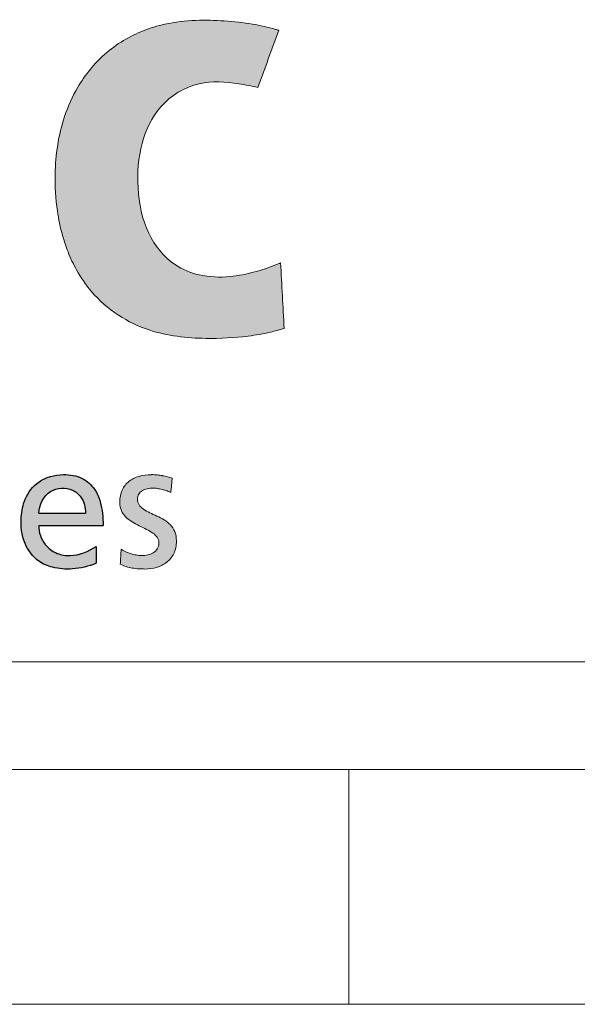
# Paper-space layout 'Hoja2' of a CAD drawing. Header units: millimetres. Extents: x 195 to 7681, y 65 to 5395.
# Tile 8 of 13: x 5785 to 5939, y 65 to 338. Entities that reach past the tile are written whole.
import ezdxf

# ---------------------------------------------------------------- set-up
doc = ezdxf.new("R2010")
doc.units = ezdxf.units.MM
doc.layers.add('FORMAT', color=7, linetype='Continuous')

# ---------------------------------------------------------------- blocks, each defined once
blk = doc.blocks.new('LOGO_sombreado')
at = {"linetype": 'Continuous', "ltscale": 13}
h = blk.add_hatch(color=7, dxfattribs=at)
edge = h.paths.add_edge_path(flags=0)
edge.add_spline(control_points=[(604.94, 110.51), (604.5, 110.32), (602.17, 109.34), (597.54, 107.83), (590.44, 106.37), (582.75, 106.63), (574.17, 110.11), (567.27, 118.82), (564.92, 131.09), (565.75, 143.43), (571.03, 154.74), (581.73, 161.23), (591.58, 160.57), (596.9, 159.47), (598.65, 159.11)], knot_values=[2, 2, 2, 2, 2.013484, 2.070868, 2.135998, 2.215861, 2.282575, 2.389366, 2.510036, 2.625335, 2.731713, 2.847289, 2.949965, 3, 3, 3, 3], weights=[1, 1, 1, 1, 1, 1, 1, 1, 1, 1, 1, 1, 1, 1, 1], degree=3, periodic=0)
edge.add_line((598.65, 159.11), (604.45, 174.93))
edge.add_spline(control_points=[(604.45, 174.93), (604.15, 175.01), (601.75, 175.71), (596.75, 176.85), (589.35, 177.63), (581.22, 177.86), (573.62, 177.01), (566.9, 174.98), (561.21, 172.19), (556.24, 168.54), (552, 164.1), (548.08, 158.43), (544.94, 151.36), (542.99, 143.18), (542.27, 134.37), (542.77, 125.94), (544.24, 118.76), (546.06, 113.29), (548.54, 107.99), (552.84, 101.7), (559.61, 95.72), (570.39, 90.61), (582.9, 89.23), (594.17, 89.86), (601.4, 91.04), (604.66, 91.99), (605.93, 92.36)], knot_values=[0, 0, 0, 0, 0.005207, 0.041752, 0.085467, 0.129316, 0.17742, 0.21242, 0.246106, 0.282735, 0.314918, 0.348182, 0.397515, 0.443076, 0.488082, 0.544788, 0.583504, 0.610174, 0.640875, 0.681066, 0.736716, 0.78949, 0.877914, 0.943285, 0.977973, 1, 1, 1, 1], weights=[1, 1, 1, 1, 1, 1, 1, 1, 1, 1, 1, 1, 1, 1, 1, 1, 1, 1, 1, 1, 1, 1, 1, 1, 1, 1, 1], degree=3, periodic=0)
edge.add_line((605.93, 92.36), (604.94, 110.51))
h = blk.add_hatch(color=7, dxfattribs=at)
edge = h.paths.add_edge_path(flags=0)
edge.add_spline(control_points=[(573.49, 47.32), (573.91, 47.17), (574.27, 47.02), (574.53, 46.86)], knot_values=[37.00004, 37.00004, 37.00004, 37.00004, 38.00004, 38.00004, 38.00004, 38.00004], weights=[1, 1, 1, 1], degree=3, periodic=0)
edge.add_line((574.53, 46.86), (574.63, 47.86))
edge.add_line((574.63, 47.86), (574.73, 48.87))
edge.add_line((574.73, 48.87), (574.83, 49.87))
edge.add_line((574.83, 49.87), (574.93, 50.87))
edge.add_spline(control_points=[(574.93, 50.87), (574.48, 51.01), (574.03, 51.14), (573.57, 51.25)], knot_values=[3, 3, 3, 3, 4, 4, 4, 4], weights=[1, 1, 1, 1], degree=3, periodic=0)
edge.add_spline(control_points=[(573.57, 51.25), (573.12, 51.37), (572.66, 51.47), (572.19, 51.56)], knot_values=[4, 4, 4, 4, 5, 5, 5, 5], weights=[1, 1, 1, 1], degree=3, periodic=0)
edge.add_arc((569.02, 34.62), 17.24, 79.4134, 84.2741)
edge.add_arc((569.19, 35.94), 15.91, 84.4183, 90.0189)
edge.add_spline(control_points=[(569.19, 51.84), (567.95, 51.84), (566.78, 51.69), (565.72, 51.37)], knot_values=[0, 0, 0, 0, 1, 1, 1, 1], weights=[1, 1, 1, 1], degree=3, periodic=0)
edge.add_spline(control_points=[(565.72, 51.37), (564.67, 51.06), (563.72, 50.59), (562.93, 49.95)], knot_values=[1, 1, 1, 1, 2, 2, 2, 2], weights=[1, 1, 1, 1], degree=3, periodic=0)
edge.add_spline(control_points=[(562.93, 49.95), (562.14, 49.31), (561.5, 48.52), (561.06, 47.55)], knot_values=[2, 2, 2, 2, 3, 3, 3, 3], weights=[1, 1, 1, 1], degree=3, periodic=0)
edge.add_spline(control_points=[(561.06, 47.55), (560.63, 46.59), (560.38, 45.46), (560.38, 44.16), (560.38, 42.41), (561.06, 41.12), (562.08, 40.1)], knot_values=[3, 3, 3, 3, 4, 4, 4, 5, 5, 5, 5], weights=[1, 1, 1, 1, 1, 1, 1], degree=3, periodic=0)
edge.add_spline(control_points=[(562.08, 40.1), (563.09, 39.08), (564.44, 38.33), (565.79, 37.66)], knot_values=[5, 5, 5, 5, 6, 6, 6, 6], weights=[1, 1, 1, 1], degree=3, periodic=0)
edge.add_spline(control_points=[(565.79, 37.66), (567.15, 36.99), (568.5, 36.39), (569.51, 35.68)], knot_values=[6, 6, 6, 6, 7, 7, 7, 7], weights=[1, 1, 1, 1], degree=3, periodic=0)
edge.add_spline(control_points=[(569.51, 35.68), (570.53, 34.97), (571.2, 34.14), (571.2, 33), (571.2, 32.32), (571.04, 31.76), (570.76, 31.3)], knot_values=[7, 7, 7, 7, 8, 8, 8, 9, 9, 9, 9], weights=[1, 1, 1, 1, 1, 1, 1], degree=3, periodic=0)
edge.add_spline(control_points=[(570.76, 31.3), (570.49, 30.84), (570.1, 30.48), (569.18, 29.92), (568.66, 29.73), (568.12, 29.6)], knot_values=[9, 9, 9, 9, 10, 10, 11, 11, 11, 11], weights=[1, 1, 1, 1, 1, 1], degree=3, periodic=0)
edge.add_spline(control_points=[(568.12, 29.6), (567.58, 29.48), (567.02, 29.42), (566.5, 29.42), (566.17, 29.42), (565.76, 29.46), (565.3, 29.53)], knot_values=[11, 11, 11, 11, 12, 12, 12, 13, 13, 13, 13], weights=[1, 1, 1, 1, 1, 1, 1], degree=3, periodic=0)
edge.add_spline(control_points=[(565.3, 29.53), (564.84, 29.61), (564.34, 29.72), (563.82, 29.86)], knot_values=[13, 13, 13, 13, 14, 14, 14, 14], weights=[1, 1, 1, 1], degree=3, periodic=0)
edge.add_spline(control_points=[(563.82, 29.86), (563.3, 30.01), (562.76, 30.19), (562.25, 30.41)], knot_values=[14, 14, 14, 14, 15, 15, 15, 15], weights=[1, 1, 1, 1], degree=3, periodic=0)
edge.add_spline(control_points=[(562.25, 30.41), (561.73, 30.63), (561.23, 30.89), (560.77, 31.19)], knot_values=[15, 15, 15, 15, 16, 16, 16, 16], weights=[1, 1, 1, 1], degree=3, periodic=0)
edge.add_line((560.77, 31.19), (560.65, 29.13))
edge.add_line((560.65, 29.13), (560.53, 27.07))
edge.add_spline(control_points=[(560.53, 27.07), (561.06, 26.79), (561.6, 26.57), (562.16, 26.39)], knot_values=[18.00004, 18.00004, 18.00004, 18.00004, 19.00004, 19.00004, 19.00004, 19.00004], weights=[1, 1, 1, 1], degree=3, periodic=0)
edge.add_spline(control_points=[(562.16, 26.39), (562.71, 26.2), (563.28, 26.07), (564.44, 25.87), (565.02, 25.8), (565.61, 25.76)], knot_values=[19.00004, 19.00004, 19.00004, 19.00004, 20.00004, 20.00004, 21.00004, 21.00004, 21.00004, 21.00004], weights=[1, 1, 1, 1, 1, 1], degree=3, periodic=0)
edge.add_spline(control_points=[(565.61, 25.76), (566.2, 25.72), (566.79, 25.71), (567.38, 25.71), (568.49, 25.71), (569.59, 25.86), (570.62, 26.17)], knot_values=[21.00004, 21.00004, 21.00004, 21.00004, 22.00004, 22.00004, 22.00004, 23.00004, 23.00004, 23.00004, 23.00004], weights=[1, 1, 1, 1, 1, 1, 1], degree=3, periodic=0)
edge.add_spline(control_points=[(570.62, 26.17), (571.65, 26.48), (572.6, 26.96), (573.41, 27.6)], knot_values=[23.00004, 23.00004, 23.00004, 23.00004, 24.00004, 24.00004, 24.00004, 24.00004], weights=[1, 1, 1, 1], degree=3, periodic=0)
edge.add_spline(control_points=[(573.41, 27.6), (574.22, 28.23), (574.89, 29.04), (575.36, 30.02)], knot_values=[24.00004, 24.00004, 24.00004, 24.00004, 25.00004, 25.00004, 25.00004, 25.00004], weights=[1, 1, 1, 1], degree=3, periodic=0)
edge.add_spline(control_points=[(575.36, 30.02), (575.83, 31), (576.09, 32.15), (576.09, 33.49), (576.09, 35.48), (575.42, 36.89), (574.4, 37.95)], knot_values=[25.00004, 25.00004, 25.00004, 25.00004, 26.00004, 26.00004, 26.00004, 27.00004, 27.00004, 27.00004, 27.00004], weights=[1, 1, 1, 1, 1, 1, 1], degree=3, periodic=0)
edge.add_spline(control_points=[(574.4, 37.95), (573.39, 39.02), (572.04, 39.74), (570.69, 40.37)], knot_values=[27.00004, 27.00004, 27.00004, 27.00004, 28.00004, 28.00004, 28.00004, 28.00004], weights=[1, 1, 1, 1], degree=3, periodic=0)
edge.add_spline(control_points=[(570.69, 40.37), (569.33, 41.01), (567.98, 41.55), (566.97, 42.25)], knot_values=[28.00004, 28.00004, 28.00004, 28.00004, 29.00004, 29.00004, 29.00004, 29.00004], weights=[1, 1, 1, 1], degree=3, periodic=0)
edge.add_spline(control_points=[(566.97, 42.25), (565.95, 42.96), (565.28, 43.82), (565.28, 45.1), (565.28, 45.61), (565.4, 46.06), (565.63, 46.44)], knot_values=[29.00004, 29.00004, 29.00004, 29.00004, 30.00004, 30.00004, 30.00004, 31.00004, 31.00004, 31.00004, 31.00004], weights=[1, 1, 1, 1, 1, 1, 1], degree=3, periodic=0)
edge.add_spline(control_points=[(565.63, 46.44), (565.86, 46.82), (566.19, 47.13), (566.6, 47.39)], knot_values=[31.00004, 31.00004, 31.00004, 31.00004, 32.00004, 32.00004, 32.00004, 32.00004], weights=[1, 1, 1, 1], degree=3, periodic=0)
edge.add_spline(control_points=[(566.6, 47.39), (567, 47.64), (567.48, 47.82), (568, 47.95)], knot_values=[32.00004, 32.00004, 32.00004, 32.00004, 33.00004, 33.00004, 33.00004, 33.00004], weights=[1, 1, 1, 1], degree=3, periodic=0)
edge.add_spline(control_points=[(568, 47.95), (568.53, 48.07), (569.1, 48.13), (569.69, 48.13), (569.95, 48.13), (570.33, 48.09), (570.75, 48.02)], knot_values=[33.00004, 33.00004, 33.00004, 33.00004, 34.00004, 34.00004, 34.00004, 35.00004, 35.00004, 35.00004, 35.00004], weights=[1, 1, 1, 1, 1, 1, 1], degree=3, periodic=0)
edge.add_spline(control_points=[(570.75, 48.02), (571.18, 47.95), (571.65, 47.85), (572.13, 47.73)], knot_values=[35.00004, 35.00004, 35.00004, 35.00004, 36.00004, 36.00004, 36.00004, 36.00004], weights=[1, 1, 1, 1], degree=3, periodic=0)
edge.add_spline(control_points=[(572.13, 47.73), (572.6, 47.61), (573.07, 47.47), (573.49, 47.32)], knot_values=[36.00004, 36.00004, 36.00004, 36.00004, 37.00004, 37.00004, 37.00004, 37.00004], weights=[1, 1, 1, 1], degree=3, periodic=0)
h = blk.add_hatch(color=7, dxfattribs=at)
edge = h.paths.add_edge_path(flags=0)
edge.add_spline(control_points=[(573.49, 47.32), (573.91, 47.17), (574.27, 47.02), (574.53, 46.86)], knot_values=[37.00004, 37.00004, 37.00004, 37.00004, 38.00004, 38.00004, 38.00004, 38.00004], weights=[1, 1, 1, 1], degree=3, periodic=0)
edge.add_line((574.53, 46.86), (574.63, 47.86))
edge.add_line((574.63, 47.86), (574.73, 48.87))
edge.add_line((574.73, 48.87), (574.83, 49.87))
edge.add_line((574.83, 49.87), (574.93, 50.87))
edge.add_spline(control_points=[(574.93, 50.87), (574.48, 51.01), (574.03, 51.14), (573.57, 51.25)], knot_values=[3, 3, 3, 3, 4, 4, 4, 4], weights=[1, 1, 1, 1], degree=3, periodic=0)
edge.add_spline(control_points=[(573.57, 51.25), (573.12, 51.37), (572.66, 51.47), (572.19, 51.56)], knot_values=[4, 4, 4, 4, 5, 5, 5, 5], weights=[1, 1, 1, 1], degree=3, periodic=0)
edge.add_arc((569.02, 34.62), 17.24, 79.4134, 84.2741)
edge.add_arc((569.19, 35.94), 15.91, 84.4183, 90.0189)
edge.add_spline(control_points=[(569.19, 51.84), (567.95, 51.84), (566.78, 51.69), (565.72, 51.37)], knot_values=[0, 0, 0, 0, 1, 1, 1, 1], weights=[1, 1, 1, 1], degree=3, periodic=0)
edge.add_spline(control_points=[(565.72, 51.37), (564.67, 51.06), (563.72, 50.59), (562.93, 49.95)], knot_values=[1, 1, 1, 1, 2, 2, 2, 2], weights=[1, 1, 1, 1], degree=3, periodic=0)
edge.add_spline(control_points=[(562.93, 49.95), (562.14, 49.31), (561.5, 48.52), (561.06, 47.55)], knot_values=[2, 2, 2, 2, 3, 3, 3, 3], weights=[1, 1, 1, 1], degree=3, periodic=0)
edge.add_spline(control_points=[(561.06, 47.55), (560.63, 46.59), (560.38, 45.46), (560.38, 44.16), (560.38, 42.41), (561.06, 41.12), (562.08, 40.1)], knot_values=[3, 3, 3, 3, 4, 4, 4, 5, 5, 5, 5], weights=[1, 1, 1, 1, 1, 1, 1], degree=3, periodic=0)
edge.add_spline(control_points=[(562.08, 40.1), (563.09, 39.08), (564.44, 38.33), (565.79, 37.66)], knot_values=[5, 5, 5, 5, 6, 6, 6, 6], weights=[1, 1, 1, 1], degree=3, periodic=0)
edge.add_spline(control_points=[(565.79, 37.66), (567.15, 36.99), (568.5, 36.39), (569.51, 35.68)], knot_values=[6, 6, 6, 6, 7, 7, 7, 7], weights=[1, 1, 1, 1], degree=3, periodic=0)
edge.add_spline(control_points=[(569.51, 35.68), (570.53, 34.97), (571.2, 34.14), (571.2, 33), (571.2, 32.32), (571.04, 31.76), (570.76, 31.3)], knot_values=[7, 7, 7, 7, 8, 8, 8, 9, 9, 9, 9], weights=[1, 1, 1, 1, 1, 1, 1], degree=3, periodic=0)
edge.add_spline(control_points=[(570.76, 31.3), (570.49, 30.84), (570.1, 30.48), (569.18, 29.92), (568.66, 29.73), (568.12, 29.6)], knot_values=[9, 9, 9, 9, 10, 10, 11, 11, 11, 11], weights=[1, 1, 1, 1, 1, 1], degree=3, periodic=0)
edge.add_spline(control_points=[(568.12, 29.6), (567.58, 29.48), (567.02, 29.42), (566.5, 29.42), (566.17, 29.42), (565.76, 29.46), (565.3, 29.53)], knot_values=[11, 11, 11, 11, 12, 12, 12, 13, 13, 13, 13], weights=[1, 1, 1, 1, 1, 1, 1], degree=3, periodic=0)
edge.add_spline(control_points=[(565.3, 29.53), (564.84, 29.61), (564.34, 29.72), (563.82, 29.86)], knot_values=[13, 13, 13, 13, 14, 14, 14, 14], weights=[1, 1, 1, 1], degree=3, periodic=0)
edge.add_spline(control_points=[(563.82, 29.86), (563.3, 30.01), (562.76, 30.19), (562.25, 30.41)], knot_values=[14, 14, 14, 14, 15, 15, 15, 15], weights=[1, 1, 1, 1], degree=3, periodic=0)
edge.add_spline(control_points=[(562.25, 30.41), (561.73, 30.63), (561.23, 30.89), (560.77, 31.19)], knot_values=[15, 15, 15, 15, 16, 16, 16, 16], weights=[1, 1, 1, 1], degree=3, periodic=0)
edge.add_line((560.77, 31.19), (560.65, 29.13))
edge.add_line((560.65, 29.13), (560.53, 27.07))
edge.add_spline(control_points=[(560.53, 27.07), (561.06, 26.79), (561.6, 26.57), (562.16, 26.39)], knot_values=[18.00004, 18.00004, 18.00004, 18.00004, 19.00004, 19.00004, 19.00004, 19.00004], weights=[1, 1, 1, 1], degree=3, periodic=0)
edge.add_spline(control_points=[(562.16, 26.39), (562.71, 26.2), (563.28, 26.07), (564.44, 25.87), (565.02, 25.8), (565.61, 25.76)], knot_values=[19.00004, 19.00004, 19.00004, 19.00004, 20.00004, 20.00004, 21.00004, 21.00004, 21.00004, 21.00004], weights=[1, 1, 1, 1, 1, 1], degree=3, periodic=0)
edge.add_spline(control_points=[(565.61, 25.76), (566.2, 25.72), (566.79, 25.71), (567.38, 25.71), (568.49, 25.71), (569.59, 25.86), (570.62, 26.17)], knot_values=[21.00004, 21.00004, 21.00004, 21.00004, 22.00004, 22.00004, 22.00004, 23.00004, 23.00004, 23.00004, 23.00004], weights=[1, 1, 1, 1, 1, 1, 1], degree=3, periodic=0)
edge.add_spline(control_points=[(570.62, 26.17), (571.65, 26.48), (572.6, 26.96), (573.41, 27.6)], knot_values=[23.00004, 23.00004, 23.00004, 23.00004, 24.00004, 24.00004, 24.00004, 24.00004], weights=[1, 1, 1, 1], degree=3, periodic=0)
edge.add_spline(control_points=[(573.41, 27.6), (574.22, 28.23), (574.89, 29.04), (575.36, 30.02)], knot_values=[24.00004, 24.00004, 24.00004, 24.00004, 25.00004, 25.00004, 25.00004, 25.00004], weights=[1, 1, 1, 1], degree=3, periodic=0)
edge.add_spline(control_points=[(575.36, 30.02), (575.83, 31), (576.09, 32.15), (576.09, 33.49), (576.09, 35.48), (575.42, 36.89), (574.4, 37.95)], knot_values=[25.00004, 25.00004, 25.00004, 25.00004, 26.00004, 26.00004, 26.00004, 27.00004, 27.00004, 27.00004, 27.00004], weights=[1, 1, 1, 1, 1, 1, 1], degree=3, periodic=0)
edge.add_spline(control_points=[(574.4, 37.95), (573.39, 39.02), (572.04, 39.74), (570.69, 40.37)], knot_values=[27.00004, 27.00004, 27.00004, 27.00004, 28.00004, 28.00004, 28.00004, 28.00004], weights=[1, 1, 1, 1], degree=3, periodic=0)
edge.add_spline(control_points=[(570.69, 40.37), (569.33, 41.01), (567.98, 41.55), (566.97, 42.25)], knot_values=[28.00004, 28.00004, 28.00004, 28.00004, 29.00004, 29.00004, 29.00004, 29.00004], weights=[1, 1, 1, 1], degree=3, periodic=0)
edge.add_spline(control_points=[(566.97, 42.25), (565.95, 42.96), (565.28, 43.82), (565.28, 45.1), (565.28, 45.61), (565.4, 46.06), (565.63, 46.44)], knot_values=[29.00004, 29.00004, 29.00004, 29.00004, 30.00004, 30.00004, 30.00004, 31.00004, 31.00004, 31.00004, 31.00004], weights=[1, 1, 1, 1, 1, 1, 1], degree=3, periodic=0)
edge.add_spline(control_points=[(565.63, 46.44), (565.86, 46.82), (566.19, 47.13), (566.6, 47.39)], knot_values=[31.00004, 31.00004, 31.00004, 31.00004, 32.00004, 32.00004, 32.00004, 32.00004], weights=[1, 1, 1, 1], degree=3, periodic=0)
edge.add_spline(control_points=[(566.6, 47.39), (567, 47.64), (567.48, 47.82), (568, 47.95)], knot_values=[32.00004, 32.00004, 32.00004, 32.00004, 33.00004, 33.00004, 33.00004, 33.00004], weights=[1, 1, 1, 1], degree=3, periodic=0)
edge.add_spline(control_points=[(568, 47.95), (568.53, 48.07), (569.1, 48.13), (569.69, 48.13), (569.95, 48.13), (570.33, 48.09), (570.75, 48.02)], knot_values=[33.00004, 33.00004, 33.00004, 33.00004, 34.00004, 34.00004, 34.00004, 35.00004, 35.00004, 35.00004, 35.00004], weights=[1, 1, 1, 1, 1, 1, 1], degree=3, periodic=0)
edge.add_spline(control_points=[(570.75, 48.02), (571.18, 47.95), (571.65, 47.85), (572.13, 47.73)], knot_values=[35.00004, 35.00004, 35.00004, 35.00004, 36.00004, 36.00004, 36.00004, 36.00004], weights=[1, 1, 1, 1], degree=3, periodic=0)
edge.add_spline(control_points=[(572.13, 47.73), (572.6, 47.61), (573.07, 47.47), (573.49, 47.32)], knot_values=[36.00004, 36.00004, 36.00004, 36.00004, 37.00004, 37.00004, 37.00004, 37.00004], weights=[1, 1, 1, 1], degree=3, periodic=0)
at = {"layer": 'FORMAT', "ltscale": 13}
h = blk.add_hatch(color=256, dxfattribs=at)
edge = h.paths.add_edge_path(flags=0)
edge.add_spline(control_points=[(555.78, 37.75), (555.77, 39.96), (555.49, 43.47), (553.54, 48.16), (549.93, 51.33), (544.17, 52.28), (537.84, 50.63), (533.91, 45.51), (532.74, 39.37), (533.42, 32.97), (537.12, 27.87), (542.17, 25.81), (547.74, 25.47), (551.8, 26.41), (553.87, 27.32)], knot_values=[0, 0, 0, 0, 0.09648, 0.152405, 0.218062, 0.295923, 0.399434, 0.486993, 0.561533, 0.668927, 0.759756, 0.820351, 0.901397, 1, 1, 1, 1], weights=[1, 1, 1, 1, 1, 1, 1, 1, 1, 1, 1, 1, 1, 1, 1], degree=3, periodic=0)
edge.add_line((553.87, 27.32), (553.87, 31.92))
edge.add_spline(control_points=[(553.87, 31.92), (551.71, 30.61), (548.05, 29.01), (542.8, 29.78), (539.03, 32.58), (537.93, 35.87), (537.96, 37.75)], knot_values=[0, 0, 0, 0, 0.364517, 0.537077, 0.732789, 1, 1, 1, 1], weights=[1, 1, 1, 1, 1, 1, 1], degree=3, periodic=0)
edge.add_line((537.96, 37.75), (555.78, 37.75))
edge = h.paths.add_edge_path(flags=0)
edge.add_line((550.89, 41.17), (537.96, 41.17))
edge.add_spline(control_points=[(537.96, 41.17), (538.14, 43.4), (539.75, 47.09), (544.21, 48.35), (547.41, 47.87), (550.29, 45.36), (550.89, 42.7), (550.89, 41.17)], knot_values=[0, 0, 0, 0, 0.333684, 0.482957, 0.632522, 0.77884, 1, 1, 1, 1], weights=[1, 1, 1, 1, 1, 1, 1, 1], degree=3, periodic=0)
at = {"color": 7, "linetype": 'Continuous', "lineweight": 18, "ltscale": 13}
blk.add_line((0, 0), (942.5, 0), dxfattribs=at)
for centre, radius, start, end in [((569.19, 35.94), 15.91, 84.4183, 90.0189), ((569.02, 34.62), 17.24, 79.4134, 84.2741)]:
    blk.add_arc(centre, radius, start, end, dxfattribs=at)
at = {"color": 8, "linetype": 'Continuous', "lineweight": 0, "ltscale": 13}
for points, knots in [([(604.45, 174.93), (604.15, 175.01), (601.75, 175.71), (596.75, 176.85), (589.35, 177.63), (581.22, 177.86), (573.62, 177.01), (566.9, 174.98), (561.21, 172.19), (556.24, 168.54), (552, 164.1), (548.08, 158.43), (544.94, 151.36), (542.99, 143.18), (542.27, 134.37), (542.77, 125.94), (544.24, 118.76), (546.06, 113.29), (548.54, 107.99), (552.84, 101.7), (559.61, 95.72), (570.39, 90.61), (582.9, 89.23), (594.17, 89.86), (601.4, 91.04), (604.66, 91.99), (605.93, 92.36)], [0, 0, 0, 0, 0.005207, 0.041752, 0.085467, 0.129316, 0.17742, 0.21242, 0.246106, 0.282735, 0.314918, 0.348182, 0.397515, 0.443076, 0.488082, 0.544788, 0.583504, 0.610174, 0.640875, 0.681066, 0.736716, 0.78949, 0.877914, 0.943285, 0.977973, 1, 1, 1, 1]), ([(604.94, 110.51), (604.5, 110.32), (602.17, 109.34), (597.54, 107.83), (590.44, 106.37), (582.75, 106.63), (574.17, 110.11), (567.27, 118.82), (564.92, 131.09), (565.75, 143.43), (571.03, 154.74), (581.73, 161.23), (591.58, 160.57), (596.9, 159.47), (598.65, 159.11)], [2, 2, 2, 2, 2.013484, 2.070868, 2.135998, 2.215861, 2.282575, 2.389366, 2.510036, 2.625335, 2.731713, 2.847289, 2.949965, 3, 3, 3, 3]), ([(561.06, 47.55), (560.63, 46.59), (560.38, 45.46), (560.38, 44.16), (560.38, 42.41), (561.06, 41.12), (562.08, 40.1)], [3, 3, 3, 3, 4, 4, 4, 5, 5, 5, 5]), ([(566.97, 42.25), (565.95, 42.96), (565.28, 43.82), (565.28, 45.1), (565.28, 45.61), (565.4, 46.06), (565.63, 46.44)], [29.00004, 29.00004, 29.00004, 29.00004, 30.00004, 30.00004, 30.00004, 31.00004, 31.00004, 31.00004, 31.00004]), ([(568, 47.95), (568.53, 48.07), (569.1, 48.13), (569.69, 48.13), (569.95, 48.13), (570.33, 48.09), (570.75, 48.02)], [33.00004, 33.00004, 33.00004, 33.00004, 34.00004, 34.00004, 34.00004, 35.00004, 35.00004, 35.00004, 35.00004]), ([(569.51, 35.68), (570.53, 34.97), (571.2, 34.14), (571.2, 33), (571.2, 32.32), (571.04, 31.76), (570.76, 31.3)], [7, 7, 7, 7, 8, 8, 8, 9, 9, 9, 9]), ([(575.36, 30.02), (575.83, 31), (576.09, 32.15), (576.09, 33.49), (576.09, 35.48), (575.42, 36.89), (574.4, 37.95)], [25.00004, 25.00004, 25.00004, 25.00004, 26.00004, 26.00004, 26.00004, 27.00004, 27.00004, 27.00004, 27.00004]), ([(570.76, 31.3), (570.49, 30.84), (570.1, 30.48), (569.18, 29.92), (568.66, 29.73), (568.12, 29.6)], [9, 9, 9, 9, 10, 10, 11, 11, 11, 11]), ([(568.12, 29.6), (567.58, 29.48), (567.02, 29.42), (566.5, 29.42), (566.17, 29.42), (565.76, 29.46), (565.3, 29.53)], [11, 11, 11, 11, 12, 12, 12, 13, 13, 13, 13]), ([(562.16, 26.39), (562.71, 26.2), (563.28, 26.07), (564.44, 25.87), (565.02, 25.8), (565.61, 25.76)], [19.00004, 19.00004, 19.00004, 19.00004, 20.00004, 20.00004, 21.00004, 21.00004, 21.00004, 21.00004]), ([(565.61, 25.76), (566.2, 25.72), (566.79, 25.71), (567.38, 25.71), (568.49, 25.71), (569.59, 25.86), (570.62, 26.17)], [21.00004, 21.00004, 21.00004, 21.00004, 22.00004, 22.00004, 22.00004, 23.00004, 23.00004, 23.00004, 23.00004])]:
    blk.add_open_spline(points, degree=3, knots=knots, dxfattribs=at)
for points in [[(598.65, 159.11), (600.58, 164.38), (602.51, 169.65), (604.45, 174.93)], [(605.93, 92.36), (605.6, 98.41), (605.27, 104.46), (604.94, 110.51)], [(569.19, 51.84), (567.95, 51.84), (566.78, 51.69), (565.72, 51.37)], [(562.93, 49.95), (562.14, 49.31), (561.5, 48.52), (561.06, 47.55)], [(565.72, 51.37), (564.67, 51.06), (563.72, 50.59), (562.93, 49.95)], [(573.57, 51.25), (573.12, 51.37), (572.66, 51.47), (572.19, 51.56)], [(574.93, 50.87), (574.48, 51.01), (574.03, 51.14), (573.57, 51.25)], [(574.73, 48.87), (574.76, 49.2), (574.79, 49.53), (574.83, 49.87)], [(574.83, 49.87), (574.86, 50.2), (574.9, 50.54), (574.93, 50.87)], [(565.63, 46.44), (565.86, 46.82), (566.19, 47.13), (566.6, 47.39)], [(566.6, 47.39), (567, 47.64), (567.48, 47.82), (568, 47.95)], [(570.75, 48.02), (571.18, 47.95), (571.65, 47.85), (572.13, 47.73)], [(572.13, 47.73), (572.6, 47.61), (573.07, 47.47), (573.49, 47.32)], [(573.49, 47.32), (573.91, 47.17), (574.27, 47.02), (574.53, 46.86)], [(574.53, 46.86), (574.56, 47.19), (574.59, 47.53), (574.63, 47.86)], [(574.63, 47.86), (574.66, 48.2), (574.69, 48.53), (574.73, 48.87)], [(570.69, 40.37), (569.33, 41.01), (567.98, 41.55), (566.97, 42.25)], [(562.08, 40.1), (563.09, 39.08), (564.44, 38.33), (565.79, 37.66)], [(574.4, 37.95), (573.39, 39.02), (572.04, 39.74), (570.69, 40.37)], [(565.79, 37.66), (567.15, 36.99), (568.5, 36.39), (569.51, 35.68)], [(560.77, 31.19), (560.73, 30.5), (560.69, 29.81), (560.65, 29.13)], [(562.25, 30.41), (561.73, 30.63), (561.23, 30.89), (560.77, 31.19)], [(563.82, 29.86), (563.3, 30.01), (562.76, 30.19), (562.25, 30.41)], [(573.41, 27.6), (574.22, 28.23), (574.89, 29.04), (575.36, 30.02)], [(560.65, 29.13), (560.61, 28.44), (560.57, 27.76), (560.53, 27.07)], [(565.3, 29.53), (564.84, 29.61), (564.34, 29.72), (563.82, 29.86)], [(570.62, 26.17), (571.65, 26.48), (572.6, 26.96), (573.41, 27.6)], [(560.53, 27.07), (561.06, 26.79), (561.6, 26.57), (562.16, 26.39)]]:
    blk.add_open_spline(points, degree=3, dxfattribs=at)
at = {"layer": 'FORMAT', "color": 7, "ltscale": 13}
for p, q in [((537.96, 41.17), (550.89, 41.17)), ((537.96, 37.75), (555.78, 37.75)), ((553.87, 31.92), (553.87, 27.32))]:
    blk.add_line(p, q, dxfattribs=at)
for points, knots in [([(553.87, 27.32), (551.8, 26.41), (547.74, 25.47), (542.17, 25.81), (537.12, 27.87), (533.42, 32.97), (532.74, 39.37), (533.91, 45.51), (537.84, 50.63), (544.17, 52.28), (549.93, 51.33), (553.54, 48.16), (555.49, 43.47), (555.77, 39.96), (555.78, 37.75)], [0, 0, 0, 0, 0.098603, 0.179649, 0.240244, 0.331073, 0.438467, 0.513007, 0.600566, 0.704077, 0.781938, 0.847595, 0.90352, 1, 1, 1, 1]), ([(537.96, 41.17), (538.14, 43.4), (539.75, 47.09), (544.21, 48.35), (547.41, 47.87), (550.29, 45.36), (550.89, 42.7), (550.89, 41.17)], [0, 0, 0, 0, 0.333684, 0.482957, 0.632522, 0.77884, 1, 1, 1, 1]), ([(537.96, 37.75), (537.93, 35.87), (539.03, 32.58), (542.8, 29.78), (548.05, 29.01), (551.71, 30.61), (553.87, 31.92)], [0, 0, 0, 0, 0.267211, 0.462923, 0.635483, 1, 1, 1, 1])]:
    blk.add_open_spline(points, degree=3, knots=knots, dxfattribs=at)

psp = doc.layouts.new('Hoja2')

# ---------------------------------------------------------------- linework, layer by layer
at = {"color": 7, "linetype": 'Continuous', "lineweight": 18, "ltscale": 13}
for p, q in [((7592, 130), (260, 130)), ((5252, 130), (7592, 130)), ((5876, 130), (5876, 65)), ((7657, 65), (195, 65))]:
    psp.add_line(p, q, dxfattribs=at)

# ---------------------------------------------------------------- block references
at = {"color": 7, "linetype": 'Continuous', "ltscale": 13}
psp.add_blockref('LOGO_sombreado', (5252.13, 159.87), dxfattribs=at)

doc.saveas('drawing.dxf')
